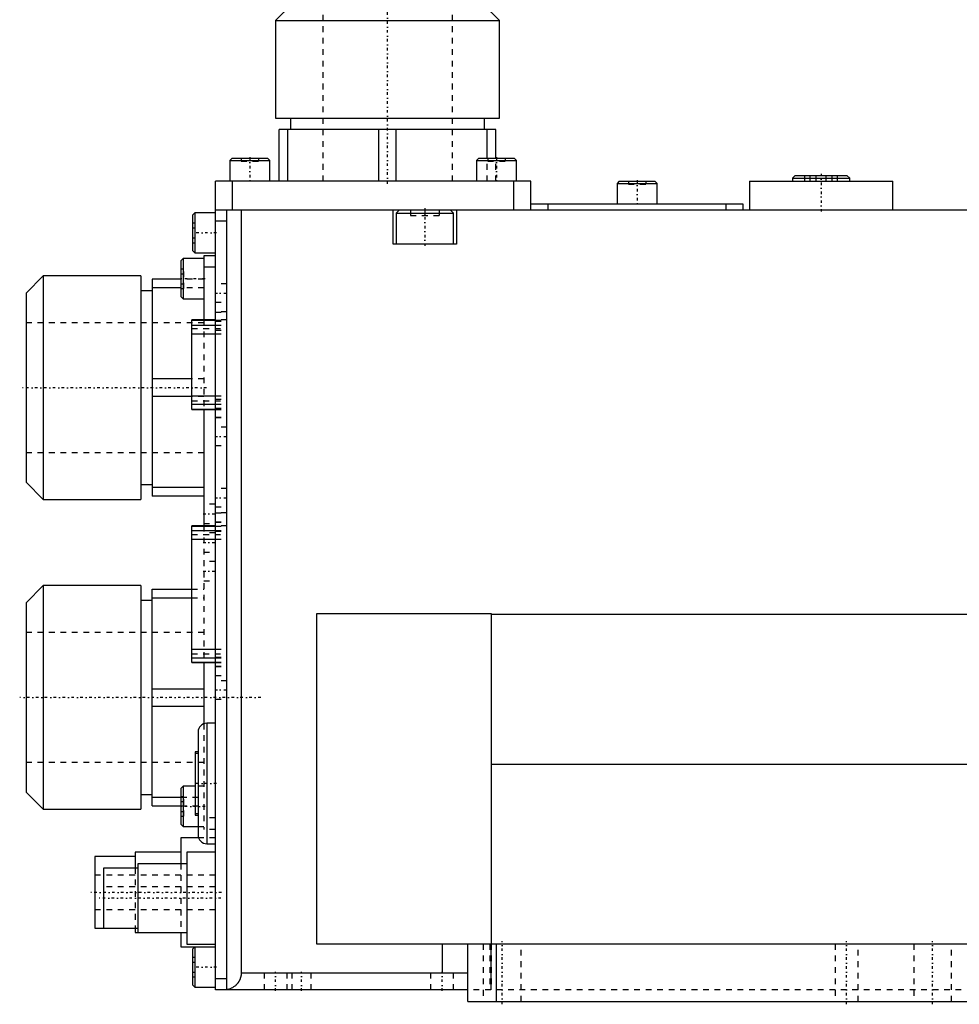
# Model space of a CAD drawing. Extents: x -209 to 204, y -3 to 513.
# Tile 1 of 3: x -209 to -45, y -2 to 169. Entities that reach past the tile are written whole.
import ezdxf

# ---------------------------------------------------------------- set-up
doc = ezdxf.new("R2010")
doc.units = 0
doc.linetypes.add('CENTER', pattern=[1.5, 0.45, -0.5, 0.05, -0.5])
doc.linetypes.add('DASHED', pattern=[2, 1, -1])
for name, color, linetype in [('AM_0', 7, 'CONTINUOUS'), ('AM_3', 7, 'DASHED'), ('AM_7', 7, 'CENTER')]:
    doc.layers.add(name, color=color, linetype=linetype)

msp = doc.modelspace()

# ---------------------------------------------------------------- linework, layer by layer
at = {"layer": 'AM_0', "color": 7, "linetype": 'CONTINUOUS'}
for p, q in [((-161.5, 172), (-164.5, 169)), ((-125.5, 169), (-128.5, 172)), ((-164.5, 169), (-164.5, 152)), ((-164.5, 169), (-125.5, 169)), ((-125.5, 152), (-125.5, 169)), ((-164.5, 152), (-125.5, 152)), ((-161.9, 152), (-161.9, 150)), ((-128.1, 150), (-128.1, 152)), ((-163.9, 141), (-163.9, 150)), ((-126.1, 150), (-163.9, 150)), ((-162.38, 141), (-162.38, 150)), ((-146.52, 141), (-146.52, 150)), ((-143.48, 141), (-143.48, 150)), ((-127.62, 145), (-127.62, 150)), ((-126.1, 145), (-126.1, 150)), ((-172.1, 145), (-172.5, 144.6)), ((-172.5, 144.6), (-172.5, 141)), ((-172.5, 144.6), (-165.5, 144.6)), ((-172.1, 145), (-165.9, 145)), ((-165.5, 144.6), (-165.9, 145)), ((-165.5, 141), (-165.5, 144.6)), ((-129.1, 145), (-129.5, 144.6)), ((-129.5, 144.6), (-129.5, 141)), ((-129.5, 144.6), (-122.5, 144.6)), ((-129.1, 145), (-122.9, 145)), ((-122.5, 144.6), (-122.9, 145)), ((-122.5, 141), (-122.5, 144.6)), ((-175, 0), (-175, 141)), ((-120, 141), (-175, 141)), ((-172, 136), (-172, 141)), ((-123, 136), (-123, 141)), ((-120, 136), (-120, 141)), ((-104.6, 141), (-105, 140.6)), ((-104.6, 141), (-98.4, 141)), ((-98, 140.6), (-98.4, 141)), ((-81.93, 141), (-81.93, 136)), ((-81.93, 141), (-56.93, 141)), ((-73.93, 142), (-74.43, 141.5)), ((-74.43, 141.5), (-74.43, 141)), ((-74.43, 141.5), (-64.43, 141.5)), ((-73.93, 142), (-64.93, 142)), ((-64.43, 141.5), (-64.93, 142)), ((-64.43, 141), (-64.43, 141.5)), ((-56.93, 136), (-56.93, 141)), ((-105, 140.6), (-105, 137)), ((-105, 140.6), (-98, 140.6)), ((-98, 137), (-98, 140.6)), ((-175, 136), (41.5, 136)), ((-173, 0), (-173, 136)), ((-170.5, 136), (-170.5, 3)), ((-144, 130), (-144, 136)), ((-142.9, 136), (-143.5, 135.4)), ((-133.5, 135.4), (-134.1, 136)), ((-133, 136), (-133, 130)), ((-83, 137), (-120, 137)), ((-117, 136), (-117, 137)), ((-86, 136), (-86, 137)), ((-83, 136), (-83, 137)), ((-178.6, 135.5), (-179, 135.1)), ((-179, 135.1), (-179, 128.9)), ((-175, 135.5), (-178.6, 135.5)), ((-178.6, 135.5), (-178.6, 128.5)), ((-173, 134), (-175, 134)), ((-143.5, 135.4), (-143.5, 130)), ((-143.5, 135.4), (-133.5, 135.4)), ((-133.5, 130), (-133.5, 135.4)), ((-179, 128.9), (-178.6, 128.5)), ((-133, 130), (-144, 130)), ((-180.6, 127.5), (-181, 127.1)), ((-181, 127.1), (-181, 120.9)), ((-177, 127.5), (-180.6, 127.5)), ((-180.6, 127.5), (-180.6, 120.5)), ((-178.6, 128.5), (-175, 128.5)), ((-175, 128), (-177, 128)), ((-177, 128), (-177, 116.8)), ((-175, 126), (-177, 126)), ((-205, 124.5), (-208, 121.5)), ((-188, 124.5), (-205, 124.5)), ((-205, 124.5), (-205, 85.5)), ((-188, 124.5), (-188, 85.5)), ((-181, 123.9), (-186, 123.9)), ((-186, 123.9), (-186, 86.1)), ((-186, 121.9), (-188, 121.9)), ((-181, 122.38), (-186, 122.38)), ((-208, 121.5), (-208, 88.5)), ((-181, 120.9), (-180.6, 120.5)), ((-180.6, 120.5), (-177, 120.5)), ((-175, 116.8), (-179.1, 116.8)), ((-179.1, 101.2), (-179.1, 116.8)), ((-179.1, 116.77), (-175, 116.77)), ((-179.1, 115.87), (-175, 115.87)), ((-179.1, 114.4), (-175, 114.4)), ((-179.1, 106.52), (-186, 106.52)), ((-179.1, 103.48), (-186, 103.48)), ((-179.1, 103.6), (-175, 103.6)), ((-179.1, 102.13), (-175, 102.13)), ((-179.1, 101.23), (-175, 101.23)), ((-179.1, 101.2), (-175, 101.2)), ((-177, 101.2), (-177, 80.9)), ((-208, 88.5), (-205, 85.5)), ((-188, 88.1), (-186, 88.1)), ((-177, 87.62), (-186, 87.62)), ((-177, 86.1), (-186, 86.1)), ((-205, 85.5), (-188, 85.5)), ((-175, 80.9), (-179.1, 80.9)), ((-179.1, 57.1), (-179.1, 80.9)), ((-179.1, 80.88), (-175, 80.88)), ((-179.1, 80.08), (-175, 80.08)), ((-179.1, 78.6), (-175, 78.6)), ((-205, 70.5), (-208, 67.5)), ((-188, 70.5), (-205, 70.5)), ((-205, 70.5), (-205, 31.5)), ((-188, 70.5), (-188, 31.5)), ((-186, 69.9), (-179.1, 69.9)), ((-186, 32.1), (-186, 69.9)), ((-208, 67.5), (-208, 34.5)), ((-186, 67.9), (-188, 67.9)), ((-186, 68.38), (-179.1, 68.38)), ((-157.3, 8), (-157.3, 65.62)), ((-157.3, 65.62), (-126.95, 65.62)), ((-126.95, 65.62), (-126.95, 8)), ((-126.95, 65.52), (41.5, 65.52)), ((-179.1, 59.4), (-175, 59.4)), ((-179.1, 57.92), (-175, 57.92)), ((-179.1, 57.12), (-175, 57.12)), ((-179.1, 57.1), (-175, 57.1)), ((-177, 57.1), (-177, 46.41)), ((-186, 52.52), (-177, 52.52)), ((-186, 49.48), (-177, 49.48)), ((-175, 46.5), (-176.5, 46.5)), ((-176.5, 46.5), (-176.5, 25.5)), ((-178, 45), (-178, 27)), ((-178, 41.5), (-178.5, 41.5)), ((-178.5, 41.5), (-178.5, 30.5)), ((38, 39.3), (-126.95, 39.3)), ((-208, 34.5), (-205, 31.5)), ((-180.6, 35.5), (-181, 35.1)), ((-181, 35.1), (-181, 28.9)), ((-178.5, 35.5), (-180.6, 35.5)), ((-180.6, 35.5), (-180.6, 28.5)), ((-188, 34.1), (-186, 34.1)), ((-186, 33.62), (-181, 33.62)), ((-205, 31.5), (-188, 31.5)), ((-186, 32.1), (-181, 32.1)), ((-178.5, 30.5), (-178, 30.5)), ((-181, 28.9), (-180.6, 28.5)), ((-180.6, 28.5), (-178, 28.5)), ((-177.91, 26.5), (-181, 26.5)), ((-181, 26.5), (-181, 22.01)), ((-176.5, 25.5), (-175, 25.5)), ((-189, 23.25), (-196, 23.25)), ((-196, 23.25), (-196, 10.75)), ((-181, 24), (-189, 24)), ((-189, 24), (-189, 21.25)), ((-175, 24), (-180, 24)), ((-180, 24), (-180, 8)), ((-188.5, 21.25), (-194.5, 21.25)), ((-194.5, 21.25), (-194.5, 10.75)), ((-180, 22), (-188.5, 22)), ((-188.5, 22), (-188.5, 10)), ((-196, 10.75), (-188.5, 10.75)), ((-189, 10.74), (-189, 10)), ((-189, 10), (-180, 10)), ((-181, 9.99), (-181, 7.5)), ((-181, 7.5), (-175, 7.5)), ((-180, 8), (-175, 8)), ((-178.6, 7.5), (-179, 7.1)), ((-179, 7.1), (-179, 0.9)), ((-178.6, 7.5), (-178.6, 0.5)), ((7, 8), (-157.3, 8)), ((-135.5, 8), (-135.5, 3)), ((-131, -2), (-131, 8)), ((-126, -2), (-126, 8)), ((-175, 2), (-173, 2)), ((-170.5, 3), (-131, 3)), ((-179, 0.9), (-178.6, 0.5)), ((-178.6, 0.5), (-175, 0.5)), ((-131, 0), (-175, 0)), ((-131, -2), (7, -2))]:
    msp.add_line(p, q, dxfattribs=at)
msp.add_polyline3d([(-170.5, 3, 0), (-170.5, 2.98, 0), (-170.5, 2.94, 0), (-170.5, 2.9, 0), (-170.5, 2.88, 0), (-170.5, 2.86, 0), (-170.51, 2.82, 0), (-170.51, 2.79, 0), (-170.51, 2.75, 0), (-170.51, 2.71, 0), (-170.52, 2.67, 0), (-170.52, 2.65, 0), (-170.52, 2.63, 0), (-170.53, 2.59, 0), (-170.53, 2.55, 0), (-170.54, 2.51, 0), (-170.55, 2.48, 0), (-170.55, 2.44, 0), (-170.56, 2.42, 0), (-170.56, 2.4, 0), (-170.57, 2.36, 0), (-170.58, 2.32, 0), (-170.58, 2.3, 0), (-170.59, 2.29, 0), (-170.6, 2.25, 0), (-170.61, 2.21, 0), (-170.61, 2.19, 0), (-170.62, 2.17, 0), (-170.63, 2.14, 0), (-170.64, 2.1, 0), (-170.65, 2.06, 0), (-170.66, 2.02, 0), (-170.68, 1.99, 0), (-170.68, 1.97, 0), (-170.69, 1.95, 0), (-170.7, 1.91, 0), (-170.72, 1.88, 0), (-170.73, 1.84, 0), (-170.75, 1.81, 0), (-170.76, 1.77, 0), (-170.77, 1.75, 0), (-170.78, 1.73, 0), (-170.8, 1.7, 0), (-170.81, 1.66, 0), (-170.83, 1.63, 0), (-170.85, 1.6, 0), (-170.87, 1.56, 0), (-170.88, 1.54, 0), (-170.89, 1.53, 0), (-170.91, 1.49, 0), (-170.93, 1.46, 0), (-170.95, 1.43, 0), (-170.97, 1.39, 0), (-170.99, 1.36, 0), (-171, 1.34, 0), (-171.01, 1.33, 0), (-171.03, 1.3, 0), (-171.05, 1.26, 0), (-171.08, 1.23, 0), (-171.1, 1.2, 0), (-171.12, 1.17, 0), (-171.13, 1.15, 0), (-171.15, 1.14, 0), (-171.17, 1.11, 0), (-171.2, 1.08, 0), (-171.21, 1.06, 0), (-171.22, 1.05, 0), (-171.25, 1.02, 0), (-171.27, 0.99, 0), (-171.29, 0.98, 0), (-171.3, 0.96, 0), (-171.33, 0.93, 0), (-171.35, 0.9, 0), (-171.38, 0.88, 0), (-171.41, 0.85, 0), (-171.44, 0.82, 0), (-171.45, 0.81, 0), (-171.46, 0.8, 0), (-171.49, 0.77, 0), (-171.52, 0.74, 0), (-171.63, 0.66, 0), (-171.82, 0.52, 0), (-172.01, 0.39, 0), (-172.22, 0.29, 0), (-172.33, 0.24, 0), (-172.44, 0.19, 0), (-172.66, 0.12, 0), (-172.89, 0.06, 0), (-173, 0.04, 0)], dxfattribs=at)
for centre, start, end in [((-176.5, 45), 90, 180), ((-176.5, 27), 180, 270)]:
    msp.add_arc(centre, 1.5, start, end, dxfattribs=at)
at = {"layer": 'AM_3', "color": 6, "linetype": 'DASHED'}
for p, q in [((-156.3, 172), (-156.3, 141)), ((-133.7, 141), (-133.7, 172)), ((-170.5, 145), (-170.5, 144.5)), ((-170.5, 144.5), (-167.5, 144.5)), ((-169, 145), (-169, 144.5)), ((-167.5, 145), (-167.5, 144.5)), ((-127.62, 141), (-127.62, 145)), ((-127.5, 145), (-127.5, 144.5)), ((-127.5, 144.5), (-124.5, 144.5)), ((-126.1, 141), (-126.1, 145)), ((-126, 145), (-126, 144.5)), ((-124.5, 145), (-124.5, 144.5)), ((-103, 141), (-103, 140.5)), ((-101.5, 141), (-101.5, 140.5)), ((-100, 141), (-100, 140.5)), ((-72.25, 141), (-72.25, 142)), ((-71.36, 141), (-71.36, 142)), ((-70.32, 141), (-70.32, 142)), ((-68.54, 141), (-68.54, 142)), ((-67.5, 141), (-67.5, 142)), ((-66.6, 141), (-66.6, 142)), ((-65.15, 142), (-64.93, 142)), ((-103, 140.5), (-100, 140.5)), ((-141, 136), (-141, 135)), ((-138.5, 136), (-138.5, 135)), ((-136, 136), (-136, 135)), ((-141, 135), (-136, 135)), ((-179, 133.73), (-178.5, 133.73)), ((-179, 132.87), (-178.5, 132.87)), ((-178.5, 130.27), (-178.5, 133.73)), ((-179, 131.13), (-178.5, 131.13)), ((-179, 130.27), (-178.5, 130.27)), ((-181, 125.73), (-180.5, 125.73)), ((-180.5, 122.27), (-180.5, 125.73)), ((-181, 124.87), (-180.5, 124.87)), ((-177, 123.9), (-181, 123.9)), ((-181, 123.13), (-180.5, 123.13)), ((-177, 122.38), (-181, 122.38)), ((-181, 122.27), (-180.5, 122.27)), ((-173, 123.1), (-175, 123.1)), ((-175, 119.9), (-173, 119.9)), ((-177, 116.8), (-177, 101.2)), ((-173, 118.2), (-175, 118.2)), ((-175, 118.17), (-173, 118.17)), ((-173, 116.8), (-175, 116.8)), ((-175, 116.77), (-173, 116.77)), ((-177, 116.3), (-208, 116.3)), ((-179.1, 115.3), (-173, 115.3)), ((-175, 116.6), (-173, 116.6)), ((-175, 116.57), (-173, 116.57)), ((-175, 115.87), (-173, 115.87)), ((-175, 115), (-173, 115)), ((-175, 114.4), (-173, 114.4)), ((-177, 106.52), (-179.1, 106.52)), ((-177, 103.48), (-179.1, 103.48)), ((-175, 103.6), (-173, 103.6)), ((-175, 103), (-173, 103)), ((-179.1, 102.7), (-173, 102.7)), ((-175, 102.13), (-173, 102.13)), ((-175, 101.43), (-173, 101.43)), ((-175, 101.4), (-173, 101.4)), ((-175, 101.23), (-173, 101.23)), ((-175, 101.2), (-173, 101.2)), ((-175, 99.83), (-173, 99.83)), ((-175, 99.8), (-173, 99.8)), ((-173, 98.1), (-175, 98.1)), ((-175, 94.9), (-173, 94.9)), ((-208, 93.7), (-177, 93.7)), ((-173, 87.4), (-175, 87.4)), ((-175, 84.7), (-177, 84.7)), ((-175, 84.2), (-173, 84.2)), ((-173, 83.2), (-175, 83.2)), ((-175, 83.17), (-173, 83.17)), ((-177, 81.3), (-175, 81.3)), ((-177, 80.9), (-177, 57.1)), ((-175, 81.6), (-173, 81.6)), ((-175, 81.57), (-173, 81.57)), ((-173, 80.9), (-175, 80.9)), ((-175, 80.88), (-173, 80.88)), ((-179.1, 79.4), (-173, 79.4)), ((-175, 79.7), (-177, 79.7)), ((-175, 80.08), (-173, 80.08)), ((-175, 80), (-173, 80)), ((-175, 78.6), (-173, 78.6)), ((-177, 76.3), (-175, 76.3)), ((-175, 74.7), (-177, 74.7)), ((-177, 71.3), (-175, 71.3)), ((-179.1, 69.9), (-177, 69.9)), ((-179.1, 68.38), (-177, 68.38)), ((-177, 62.3), (-208, 62.3)), ((-179.1, 58.6), (-173, 58.6)), ((-175, 59.4), (-173, 59.4)), ((-175, 58), (-173, 58)), ((-175, 57.92), (-173, 57.92)), ((-175, 57.12), (-173, 57.12)), ((-175, 57.1), (-173, 57.1)), ((-175, 56.43), (-173, 56.43)), ((-175, 56.4), (-173, 56.4)), ((-175, 54.83), (-173, 54.83)), ((-175, 54.8), (-173, 54.8)), ((-173, 53.9), (-175, 53.9)), ((-175, 50.7), (-173, 50.7)), ((-177, 46.41), (-177, 28)), ((-178, 41.25), (-178.5, 41.25)), ((-208, 39.7), (-177, 39.7)), ((-177, 35.5), (-178.5, 35.5)), ((-181, 33.73), (-180.5, 33.73)), ((-181, 33.62), (-177, 33.62)), ((-181, 32.87), (-180.5, 32.87)), ((-180.5, 30.27), (-180.5, 33.73)), ((-181, 32.1), (-177, 32.1)), ((-181, 31.13), (-180.5, 31.13)), ((-181, 30.27), (-180.5, 30.27)), ((-178.5, 30.75), (-178, 30.75)), ((-175, 30), (-177, 30)), ((-178, 28.5), (-177, 28.5)), ((-175, 28), (-177, 28)), ((-175, 26.5), (-177.91, 26.5)), ((-189, 21.25), (-189, 10.74)), ((-181, 22.01), (-181, 9.99)), ((-175, 20), (-196, 20)), ((-175, 18), (-194.5, 18)), ((-196, 14), (-175, 14)), ((-128.3, 8), (-128.3, -2)), ((-127.15, 8), (-127.15, 0)), ((-126.96, 0), (-126.96, 8)), ((-126.95, 8), (-126.95, 0)), ((-121.7, -2), (-121.7, 8)), ((-67, 8), (-67, -2)), ((-63, -2), (-63, 8)), ((-53.3, 8), (-53.3, -2)), ((-46.7, -2), (-46.7, 8)), ((-179, 5.73), (-178.5, 5.73)), ((-178.5, 2.27), (-178.5, 5.73)), ((-179, 4.87), (-178.5, 4.87)), ((-179, 3.13), (-178.5, 3.13)), ((-179, 2.27), (-178.5, 2.27)), ((-166.5, 3), (-166.5, 0)), ((-162.5, 0), (-162.5, 3)), ((-161.7, 3), (-161.7, 0)), ((-158.3, 0), (-158.3, 3)), ((-137.5, 3), (-137.5, 0)), ((-133.5, 0), (-133.5, 3)), ((7, 0), (-131, 0))]:
    msp.add_line(p, q, dxfattribs=at)
at = {"layer": 'AM_7', "color": 4, "linetype": 'CENTER'}
for p, q in [((-145, 140.55), (-145, 387.25)), ((-169, 145.2), (-169, 140.8)), ((-126, 145.2), (-126, 140.8)), ((-101.5, 141.2), (-101.5, 136.8)), ((-69.43, 142.3), (-69.43, 135.7)), ((-138.5, 136.3), (-138.5, 129.7)), ((-174.8, 132), (-179.2, 132)), ((-176.8, 124), (-181.2, 124)), ((-175.1, 121.5), (-172.9, 121.5)), ((-176.55, 105), (-209.1, 105)), ((-175.1, 96.5), (-172.9, 96.5)), ((-175.1, 85.8), (-172.9, 85.8)), ((-177.1, 83), (-174.9, 83)), ((-177.1, 78), (-174.9, 78)), ((-177.1, 73), (-174.9, 73)), ((-175.1, 52.3), (-172.9, 52.3)), ((-167.1, 51), (-209.1, 51)), ((-174.82, 36), (-178.68, 36)), ((-176.8, 32), (-181.2, 32)), ((-173.95, 17), (-197.05, 17)), ((-174.03, 16), (-195.47, 16)), ((-125, -2.5), (-125, 8.5)), ((-65, -2.5), (-65, 8.5)), ((-50, -2.5), (-50, 8.5)), ((-174.8, 4), (-179.2, 4)), ((-164.5, -0.15), (-164.5, 3.15)), ((-160, -0.15), (-160, 3.15)), ((-135.5, -0.15), (-135.5, 3.15))]:
    msp.add_line(p, q, dxfattribs=at)

doc.saveas('drawing.dxf')
